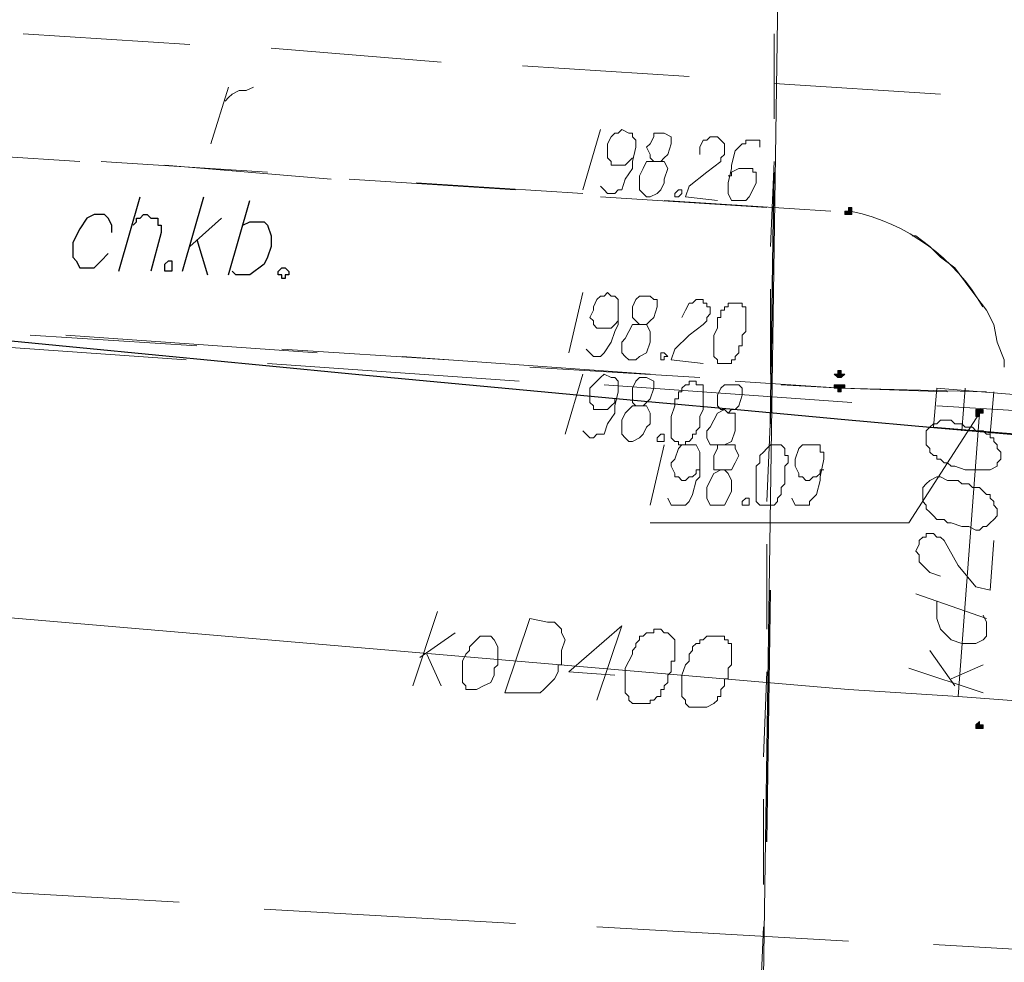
# Model space of a CAD drawing. Header units: metres. Extents: x 7431553 to 7432401, y 5544342 to 5544539.
# Tile 64 of 180: x 7432093 to 7432105, y 5544510 to 5544521. Entities that reach past the tile are written whole.
import ezdxf

# ---------------------------------------------------------------- set-up
doc = ezdxf.new("R2010")
doc.units = ezdxf.units.M
doc.header["$MEASUREMENT"] = 0
doc.layers.add('BG-PR90-PB-PZT-PZT01_2026_04_14$0$MAPA DCP', color=7, linetype='Continuous', lineweight=0)
doc.layers.add('PRIMETECH_XREF', color=7, linetype='Continuous', lineweight=5)

# ---------------------------------------------------------------- blocks, each defined once
blk = doc.blocks.new('BG-PR90-PB-PZT-PZT01_2026_04_14$0$Naddrwiną2025_v2klauzulap')
at = {"layer": 'BG-PR90-PB-PZT-PZT01_2026_04_14$0$MAPA DCP', "linetype": 'Continuous', "lineweight": 0, "true_color": 0x9a3300, "transparency": 33554559}
blk.add_hatch(color=24, dxfattribs=at).paths.add_polyline_path([(7431645.877, 5544518.458), (7431645.877, 5544518.458), (7431645.877, 5544518.458), (7431645.877, 5544518.458), (7431645.919, 5544518.458), (7431645.919, 5544518.458), (7431645.919, 5544518.5), (7431645.919, 5544518.5), (7431645.919, 5544518.5), (7431645.877, 5544518.5), (7431645.877, 5544518.543), (7431645.877, 5544518.543), (7431645.877, 5544518.543), (7431645.835, 5544518.543), (7431645.835, 5544518.543), (7431645.835, 5544518.5), (7431645.835, 5544518.5), (7431645.835, 5544518.5), (7431645.835, 5544518.5), (7431645.835, 5544518.458), (7431645.835, 5544518.458), (7431645.835, 5544518.458), (7431645.835, 5544518.458), (7431645.835, 5544518.458), (7431645.835, 5544518.458)])
at = {"layer": 'BG-PR90-PB-PZT-PZT01_2026_04_14$0$MAPA DCP', "linetype": 'Continuous', "lineweight": 0, "transparency": 33554559}
for points in [[(7431649.602, 5544518.458), (7431649.645, 5544518.458), (7431649.645, 5544518.458), (7431649.645, 5544518.458), (7431649.645, 5544518.458), (7431649.645, 5544518.5), (7431649.645, 5544518.5), (7431649.645, 5544518.5), (7431649.645, 5544518.5), (7431649.645, 5544518.543), (7431649.645, 5544518.543), (7431649.645, 5544518.543), (7431649.602, 5544518.543), (7431649.602, 5544518.543), (7431649.602, 5544518.543), (7431649.602, 5544518.543), (7431649.602, 5544518.5), (7431649.56, 5544518.5), (7431649.56, 5544518.5), (7431649.56, 5544518.5)], [(7431643.464, 5544516.892), (7431643.506, 5544516.892), (7431643.506, 5544516.892), (7431643.506, 5544516.976), (7431643.464, 5544516.976), (7431643.464, 5544516.976), (7431643.464, 5544516.976), (7431643.464, 5544516.976), (7431643.422, 5544516.976), (7431643.422, 5544516.976), (7431643.422, 5544516.934), (7431643.422, 5544516.934), (7431643.422, 5544516.934), (7431643.464, 5544516.934)], [(7431645.411, 5544516.765), (7431645.411, 5544516.765), (7431645.454, 5544516.807), (7431645.454, 5544516.807), (7431645.454, 5544516.807), (7431645.454, 5544516.807), (7431645.454, 5544516.849), (7431645.454, 5544516.849), (7431645.454, 5544516.849), (7431645.454, 5544516.849), (7431645.454, 5544516.849), (7431645.411, 5544516.892), (7431645.411, 5544516.892), (7431645.411, 5544516.892), (7431645.411, 5544516.849), (7431645.369, 5544516.849), (7431645.369, 5544516.849), (7431645.369, 5544516.849), (7431645.369, 5544516.849), (7431645.369, 5544516.807), (7431645.369, 5544516.807), (7431645.369, 5544516.807), (7431645.411, 5544516.807)], [(7431645.581, 5544516.765), (7431645.581, 5544516.765), (7431645.581, 5544516.807), (7431645.623, 5544516.807), (7431645.623, 5544516.807), (7431645.623, 5544516.849), (7431645.623, 5544516.849), (7431645.623, 5544516.849), (7431645.581, 5544516.849), (7431645.581, 5544516.849), (7431645.581, 5544516.892), (7431645.581, 5544516.892), (7431645.538, 5544516.892), (7431645.538, 5544516.849), (7431645.538, 5544516.849), (7431645.538, 5544516.849), (7431645.538, 5544516.849), (7431645.538, 5544516.849), (7431645.538, 5544516.807), (7431645.538, 5544516.807), (7431645.538, 5544516.807), (7431645.538, 5544516.807), (7431645.538, 5544516.765), (7431645.538, 5544516.765)]]:
    blk.add_hatch(color=256, dxfattribs=at).paths.add_polyline_path(points)
at = {"layer": 'BG-PR90-PB-PZT-PZT01_2026_04_14$0$MAPA DCP', "linetype": 'Continuous', "lineweight": 18, "transparency": 33554687}
for points in [[(7431636.479, 5544546.821), (7431667.213, 5544545.213), (7431666.493, 5544532.936), (7431684.527, 5544515.452), (7431635.166, 5544516.172)], [(7431645.792, 5544517.992), (7431645.962, 5544520.829), (7431646.004, 5544520.998)], [(7431643.76, 5544517.696), (7431643.76, 5544517.738), (7431643.887, 5544517.908), (7431644.014, 5544518.035), (7431644.141, 5544518.204), (7431644.311, 5544518.331), (7431644.48, 5544518.458), (7431644.649, 5544518.585), (7431644.819, 5544518.67), (7431645.03, 5544518.712), (7431645.242, 5544518.797), (7431645.327, 5544518.797)], [(7431645.623, 5544518.585), (7431645.581, 5544516.849), (7431645.496, 5544515.579)], [(7431641.94, 5544516.045), (7431642.067, 5544518.035)], [(7431645.623, 5544518.119), (7431645.581, 5544516.849), (7431645.538, 5544516.13)], [(7431645.538, 5544514.013), (7431645.75, 5544516.976)], [(7431643.337, 5544514.733), (7431643.464, 5544516.722)], [(7431635.167, 5544516.172), (7431684.527, 5544515.452), (7431683.046, 5544480.527), (7431676.526, 5544473.754)], [(7431643.422, 5544515.96), (7431643.295, 5544513.971)], [(7431645.454, 5544515.156), (7431645.327, 5544513.124)], [(7431641.728, 5544513.039), (7431641.855, 5544515.029)], [(7431645.411, 5544514.563), (7431645.2, 5544511.6)], [(7431643.125, 5544511.769), (7431643.252, 5544513.759)], [(7431643.21, 5544512.955), (7431643.083, 5544510.965)], [(7431645.284, 5544509.991), (7431645.496, 5544512.997)], [(7431645.242, 5544512.15), (7431645.115, 5544510.161)], [(7431641.517, 5544510.034), (7431641.686, 5544512.066)], [(7431642.914, 5544508.764), (7431643.083, 5544510.753)], [(7431645.157, 5544510.584), (7431644.946, 5544507.578)], [(7431642.998, 5544509.991), (7431642.871, 5544508.002)], [(7431642.152, 5544509.483), (7431642.109, 5544509.526), (7431642.067, 5544509.568), (7431642.025, 5544509.653), (7431642.025, 5544509.737), (7431641.982, 5544509.822)], [(7431642.66, 5544509.314), (7431641.982, 5544509.526)], [(7431645.073, 5544509.145), (7431644.946, 5544507.155)], [(7431641.347, 5544507.07), (7431641.474, 5544509.06)], [(7431645.03, 5544506.012), (7431645.242, 5544509.018)], [(7431642.744, 5544505.758), (7431642.871, 5544507.748)]]:
    blk.add_lwpolyline(points, dxfattribs=at)
at = {"layer": 'BG-PR90-PB-PZT-PZT01_2026_04_14$0$MAPA DCP', "color": 24, "linetype": 'Continuous', "lineweight": 18, "true_color": 0x9a3300, "transparency": 33554687}
for points in [[(7431650.745, 5544540.429), (7431650.872, 5544539.836), (7431649.941, 5544527.306), (7431649.264, 5544518.246), (7431649.179, 5544516.934), (7431647.909, 5544502.075), (7431647.57, 5544497.037), (7431647.824, 5544496.572)], [(7431652.227, 5544517.95), (7431652.396, 5544520.913)], [(7431646.131, 5544518.627), (7431645.623, 5544518.67)], [(7431647.824, 5544518.035), (7431647.782, 5544517.908), (7431647.697, 5544517.823), (7431647.655, 5544517.781), (7431647.57, 5544517.781), (7431647.528, 5544517.738), (7431647.443, 5544517.781), (7431647.401, 5544517.781), (7431647.358, 5544517.823), (7431647.358, 5544517.865), (7431647.316, 5544517.865), (7431647.316, 5544517.908), (7431647.316, 5544517.95), (7431647.358, 5544517.992), (7431647.358, 5544518.035), (7431647.401, 5544518.077), (7431647.697, 5544518.246), (7431647.951, 5544518.458), (7431647.994, 5544518.627), (7431647.401, 5544518.67)], [(7431645.877, 5544518.5), (7431647.189, 5544517.654), (7431647.189, 5544514.563)], [(7431645.877, 5544518.5), (7431649.264, 5544518.246)], [(7431648.036, 5544517.738), (7431648.332, 5544518.585)], [(7431648.121, 5544517.992), (7431648.332, 5544517.992), (7431648.459, 5544518.035), (7431648.586, 5544518.162), (7431648.629, 5544518.289), (7431648.629, 5544518.373), (7431648.629, 5544518.416), (7431648.629, 5544518.458), (7431648.586, 5544518.543), (7431648.544, 5544518.585), (7431648.459, 5544518.585), (7431648.417, 5544518.585), (7431648.375, 5544518.585), (7431648.29, 5544518.543)], [(7431649.052, 5544518.162), (7431648.883, 5544518.543)], [(7431649.221, 5544518.543), (7431648.925, 5544517.654)], [(7431646.089, 5544518.289), (7431645.581, 5544518.331)], [(7431649.137, 5544518.204), (7431648.713, 5544517.908)], [(7431652.015, 5544513.928), (7431652.185, 5544516.934)], [(7431649.01, 5544514.14), (7431648.967, 5544513.59), (7431648.417, 5544514.225), (7431649.306, 5544513.928)], [(7431651.804, 5544509.949), (7431651.973, 5544512.955)], [(7431648.798, 5544511.812), (7431648.502, 5544512.235)], [(7431649.137, 5544511.727), (7431648.248, 5544512.023)], [(7431648.756, 5544511.896), (7431649.137, 5544512.066)], [(7431651.55, 5544505.927), (7431651.719, 5544508.933)]]:
    blk.add_lwpolyline(points, dxfattribs=at)
for points in [[(7431646.131, 5544518.966), (7431646.046, 5544517.95), (7431645.581, 5544517.992), (7431645.665, 5544519.008)], [(7431646.131, 5544517.865), (7431646.258, 5544517.865), (7431646.3, 5544517.908), (7431646.343, 5544517.908), (7431646.385, 5544517.95), (7431646.385, 5544517.992), (7431646.427, 5544517.992), (7431646.427, 5544518.035), (7431646.47, 5544518.077), (7431646.47, 5544518.119), (7431646.512, 5544518.162), (7431646.512, 5544518.204), (7431646.554, 5544518.331), (7431646.554, 5544518.416), (7431646.554, 5544518.5), (7431646.554, 5544518.543), (7431646.554, 5544518.627), (7431646.512, 5544518.712), (7431646.47, 5544518.712), (7431646.427, 5544518.754), (7431646.385, 5544518.754), (7431646.343, 5544518.754), (7431646.3, 5544518.712), (7431646.258, 5544518.712), (7431646.216, 5544518.67), (7431646.173, 5544518.67), (7431646.173, 5544518.627), (7431646.131, 5544518.627), (7431646.131, 5544518.585), (7431646.089, 5544518.543), (7431646.089, 5544518.5), (7431646.089, 5544518.458), (7431646.046, 5544518.416), (7431646.046, 5544518.373), (7431646.046, 5544518.331), (7431646.004, 5544518.289), (7431646.004, 5544518.246), (7431646.004, 5544518.204), (7431645.962, 5544518.162), (7431645.962, 5544518.119), (7431645.962, 5544518.077), (7431645.962, 5544518.035), (7431646.004, 5544517.992), (7431646.004, 5544517.95), (7431646.046, 5544517.908), (7431646.089, 5544517.865)], [(7431646.808, 5544517.823), (7431646.935, 5544517.823), (7431646.978, 5544517.865), (7431647.02, 5544517.865), (7431647.062, 5544517.908), (7431647.105, 5544517.95), (7431647.147, 5544517.992), (7431647.147, 5544518.035), (7431647.147, 5544518.077), (7431647.189, 5544518.119), (7431647.189, 5544518.162), (7431647.232, 5544518.289), (7431647.232, 5544518.373), (7431647.274, 5544518.458), (7431647.274, 5544518.5), (7431647.232, 5544518.543), (7431647.232, 5544518.585), (7431647.189, 5544518.627), (7431647.147, 5544518.67), (7431647.105, 5544518.712), (7431647.062, 5544518.712), (7431647.02, 5544518.712), (7431646.978, 5544518.67), (7431646.935, 5544518.67), (7431646.893, 5544518.627), (7431646.851, 5544518.627), (7431646.851, 5544518.585), (7431646.808, 5544518.543), (7431646.766, 5544518.5), (7431646.766, 5544518.458), (7431646.766, 5544518.416), (7431646.724, 5544518.373), (7431646.724, 5544518.331), (7431646.724, 5544518.289), (7431646.681, 5544518.246), (7431646.681, 5544518.204), (7431646.681, 5544518.162), (7431646.681, 5544518.119), (7431646.639, 5544518.035), (7431646.639, 5544517.992), (7431646.681, 5544517.908), (7431646.724, 5544517.865), (7431646.766, 5544517.823)], [(7431648.544, 5544515.368), (7431648.544, 5544515.241), (7431648.586, 5544515.198), (7431648.586, 5544515.156), (7431648.629, 5544515.156), (7431648.629, 5544515.114), (7431648.671, 5544515.071), (7431648.713, 5544515.071), (7431648.756, 5544515.029), (7431648.798, 5544515.029), (7431648.84, 5544515.029), (7431648.883, 5544514.987), (7431649.01, 5544514.944), (7431649.094, 5544514.944), (7431649.137, 5544514.944), (7431649.221, 5544514.944), (7431649.264, 5544514.944), (7431649.306, 5544514.987), (7431649.348, 5544514.987), (7431649.391, 5544515.029), (7431649.391, 5544515.071), (7431649.391, 5544515.114), (7431649.391, 5544515.198), (7431649.391, 5544515.241), (7431649.348, 5544515.325), (7431649.306, 5544515.368), (7431649.264, 5544515.368), (7431649.264, 5544515.41), (7431649.221, 5544515.41), (7431649.179, 5544515.41), (7431649.137, 5544515.452), (7431649.094, 5544515.452), (7431649.052, 5544515.452), (7431649.052, 5544515.495), (7431649.01, 5544515.495), (7431648.967, 5544515.495), (7431648.925, 5544515.495), (7431648.883, 5544515.537), (7431648.84, 5544515.537), (7431648.756, 5544515.537), (7431648.713, 5544515.537), (7431648.629, 5544515.537), (7431648.629, 5544515.495), (7431648.586, 5544515.495), (7431648.586, 5544515.452), (7431648.544, 5544515.452), (7431648.544, 5544515.41)], [(7431648.459, 5544514.69), (7431648.459, 5544514.606), (7431648.502, 5544514.606), (7431648.502, 5544514.521), (7431648.544, 5544514.479), (7431648.544, 5544514.436), (7431648.586, 5544514.436), (7431648.629, 5544514.394), (7431648.671, 5544514.394), (7431648.713, 5544514.352), (7431648.756, 5544514.352), (7431648.84, 5544514.309), (7431648.925, 5544514.267), (7431649.01, 5544514.267), (7431649.094, 5544514.267), (7431649.137, 5544514.267), (7431649.221, 5544514.267), (7431649.264, 5544514.309), (7431649.306, 5544514.309), (7431649.348, 5544514.352), (7431649.348, 5544514.394), (7431649.348, 5544514.436), (7431649.348, 5544514.479), (7431649.348, 5544514.563), (7431649.306, 5544514.563), (7431649.306, 5544514.606), (7431649.264, 5544514.648), (7431649.264, 5544514.69), (7431649.221, 5544514.69), (7431649.179, 5544514.69), (7431649.179, 5544514.733), (7431649.137, 5544514.733), (7431649.094, 5544514.775), (7431649.052, 5544514.775), (7431649.01, 5544514.775), (7431648.967, 5544514.817), (7431648.883, 5544514.817), (7431648.84, 5544514.817), (7431648.84, 5544514.86), (7431648.798, 5544514.86), (7431648.713, 5544514.86), (7431648.671, 5544514.86), (7431648.629, 5544514.86), (7431648.586, 5544514.86), (7431648.544, 5544514.817), (7431648.502, 5544514.775), (7431648.502, 5544514.733)], [(7431648.332, 5544513.124), (7431648.375, 5544513.336), (7431648.375, 5544513.42), (7431648.417, 5544513.463), (7431648.459, 5544513.505), (7431648.502, 5544513.505), (7431648.586, 5544513.547), (7431648.713, 5544513.505), (7431648.798, 5544513.505), (7431648.84, 5544513.505), (7431648.883, 5544513.505), (7431648.883, 5544513.463), (7431648.925, 5544513.463), (7431648.967, 5544513.463), (7431649.052, 5544513.42), (7431649.137, 5544513.336), (7431649.179, 5544513.293), (7431649.221, 5544513.251), (7431649.221, 5544513.166), (7431649.221, 5544513.124), (7431649.221, 5544513.082), (7431649.221, 5544512.828)], [(7431648.544, 5544512.616), (7431648.544, 5544512.658), (7431648.586, 5544512.701), (7431648.671, 5544512.743), (7431648.713, 5544512.743), (7431648.756, 5544512.743), (7431648.883, 5544512.743), (7431648.925, 5544512.701), (7431649.01, 5544512.701), (7431649.094, 5544512.658), (7431649.137, 5544512.574), (7431649.179, 5544512.489), (7431649.179, 5544512.404), (7431649.179, 5544512.362), (7431649.137, 5544512.362), (7431649.094, 5544512.32), (7431649.01, 5544512.32), (7431648.883, 5544512.32), (7431648.84, 5544512.32), (7431648.756, 5544512.362), (7431648.713, 5544512.404), (7431648.671, 5544512.404), (7431648.586, 5544512.489), (7431648.544, 5544512.531)]]:
    blk.add_lwpolyline(points, close=True, dxfattribs=at)
at = {"layer": 'BG-PR90-PB-PZT-PZT01_2026_04_14$0$MAPA DCP', "color": 24, "linetype": 'Continuous', "lineweight": 0, "true_color": 0x9a3300, "transparency": 33554687}
blk.add_lwpolyline([(7431645.877, 5544518.458), (7431645.877, 5544518.458), (7431645.877, 5544518.458), (7431645.877, 5544518.458), (7431645.919, 5544518.458), (7431645.919, 5544518.458), (7431645.919, 5544518.5), (7431645.919, 5544518.5), (7431645.919, 5544518.5), (7431645.877, 5544518.5), (7431645.877, 5544518.543), (7431645.877, 5544518.543), (7431645.877, 5544518.543), (7431645.835, 5544518.543), (7431645.835, 5544518.543), (7431645.835, 5544518.5), (7431645.835, 5544518.5), (7431645.835, 5544518.5), (7431645.835, 5544518.5), (7431645.835, 5544518.458), (7431645.835, 5544518.458), (7431645.835, 5544518.458), (7431645.835, 5544518.458), (7431645.835, 5544518.458)], close=True, dxfattribs=at)
at = {"layer": 'BG-PR90-PB-PZT-PZT01_2026_04_14$0$MAPA DCP', "linetype": 'Continuous', "lineweight": 0, "transparency": 33554687}
for points in [[(7431649.602, 5544518.458), (7431649.645, 5544518.458), (7431649.645, 5544518.458), (7431649.645, 5544518.458), (7431649.645, 5544518.458), (7431649.645, 5544518.5), (7431649.645, 5544518.5), (7431649.645, 5544518.5), (7431649.645, 5544518.5), (7431649.645, 5544518.543), (7431649.645, 5544518.543), (7431649.645, 5544518.543), (7431649.602, 5544518.543), (7431649.602, 5544518.543), (7431649.602, 5544518.543), (7431649.602, 5544518.543), (7431649.602, 5544518.5), (7431649.56, 5544518.5), (7431649.56, 5544518.5), (7431649.56, 5544518.5), (7431649.602, 5544518.458), (7431649.602, 5544518.458), (7431649.602, 5544518.458)], [(7431643.464, 5544516.892), (7431643.506, 5544516.892), (7431643.506, 5544516.892), (7431643.506, 5544516.976), (7431643.464, 5544516.976), (7431643.464, 5544516.976), (7431643.464, 5544516.976), (7431643.464, 5544516.976), (7431643.422, 5544516.976), (7431643.422, 5544516.976), (7431643.422, 5544516.934), (7431643.422, 5544516.934), (7431643.422, 5544516.934), (7431643.464, 5544516.934), (7431643.464, 5544516.892)], [(7431645.411, 5544516.765), (7431645.411, 5544516.765), (7431645.454, 5544516.807), (7431645.454, 5544516.807), (7431645.454, 5544516.807), (7431645.454, 5544516.807), (7431645.454, 5544516.849), (7431645.454, 5544516.849), (7431645.454, 5544516.849), (7431645.454, 5544516.849), (7431645.454, 5544516.849), (7431645.411, 5544516.892), (7431645.411, 5544516.892), (7431645.411, 5544516.892), (7431645.411, 5544516.849), (7431645.369, 5544516.849), (7431645.369, 5544516.849), (7431645.369, 5544516.849), (7431645.369, 5544516.849), (7431645.369, 5544516.807), (7431645.369, 5544516.807), (7431645.369, 5544516.807), (7431645.411, 5544516.807)], [(7431645.581, 5544516.765), (7431645.581, 5544516.765), (7431645.581, 5544516.807), (7431645.623, 5544516.807), (7431645.623, 5544516.807), (7431645.623, 5544516.849), (7431645.623, 5544516.849), (7431645.623, 5544516.849), (7431645.581, 5544516.849), (7431645.581, 5544516.849), (7431645.581, 5544516.892), (7431645.581, 5544516.892), (7431645.538, 5544516.892), (7431645.538, 5544516.849), (7431645.538, 5544516.849), (7431645.538, 5544516.849), (7431645.538, 5544516.849), (7431645.538, 5544516.849), (7431645.538, 5544516.807), (7431645.538, 5544516.807), (7431645.538, 5544516.807), (7431645.538, 5544516.807), (7431645.538, 5544516.765)]]:
    blk.add_lwpolyline(points, close=True, dxfattribs=at)
at = {"layer": 'BG-PR90-PB-PZT-PZT01_2026_04_14$0$MAPA DCP', "color": 24, "linetype": 'Continuous', "lineweight": 9, "true_color": 0x9a3300, "transparency": 33554687}
for points in [[(7431646.893, 5544516.257), (7431646.978, 5544516.299), (7431646.978, 5544516.468), (7431646.935, 5544516.468), (7431646.851, 5544516.553), (7431646.681, 5544516.595), (7431646.639, 5544516.595), (7431646.427, 5544516.638), (7431646.343, 5544516.638), (7431646.343, 5544516.595), (7431646.258, 5544516.595), (7431646.258, 5544516.553), (7431646.258, 5544516.511), (7431646.258, 5544516.468), (7431646.258, 5544516.426), (7431646.258, 5544516.384), (7431646.3, 5544516.341), (7431646.427, 5544516.299), (7431646.47, 5544516.299), (7431646.512, 5544516.299), (7431646.597, 5544516.341), (7431646.639, 5544516.341), (7431646.639, 5544516.384), (7431646.681, 5544516.426), (7431646.681, 5544516.468), (7431646.639, 5544516.511), (7431646.639, 5544516.553), (7431646.597, 5544516.595), (7431646.554, 5544516.595), (7431646.554, 5544516.638)], [(7431646.554, 5544515.41), (7431646.554, 5544515.537), (7431646.47, 5544515.579), (7431646.385, 5544515.622), (7431646.3, 5544515.579), (7431646.258, 5544515.579), (7431646.258, 5544515.495), (7431646.258, 5544515.452), (7431646.258, 5544515.368), (7431646.3, 5544515.368), (7431646.385, 5544515.325), (7431646.427, 5544515.325), (7431646.512, 5544515.325), (7431646.554, 5544515.325), (7431646.554, 5544515.41), (7431646.597, 5544515.325), (7431646.681, 5544515.283), (7431646.766, 5544515.241), (7431646.808, 5544515.241), (7431646.893, 5544515.241), (7431646.978, 5544515.283), (7431646.978, 5544515.325), (7431646.978, 5544515.368), (7431646.978, 5544515.452), (7431646.893, 5544515.495), (7431646.808, 5544515.537), (7431646.766, 5544515.537), (7431646.681, 5544515.537), (7431646.597, 5544515.495), (7431646.554, 5544515.452)], [(7431646.893, 5544514.775), (7431646.978, 5544514.817), (7431646.978, 5544514.987), (7431646.935, 5544515.029), (7431646.851, 5544515.071), (7431646.681, 5544515.114), (7431646.639, 5544515.156), (7431646.427, 5544515.156), (7431646.343, 5544515.156), (7431646.258, 5544515.114), (7431646.258, 5544515.071), (7431646.258, 5544514.987), (7431646.258, 5544514.944), (7431646.3, 5544514.902), (7431646.427, 5544514.86), (7431646.47, 5544514.817), (7431646.512, 5544514.817), (7431646.597, 5544514.86), (7431646.639, 5544514.86), (7431646.639, 5544514.902), (7431646.681, 5544514.944), (7431646.681, 5544514.987), (7431646.639, 5544515.029), (7431646.639, 5544515.071), (7431646.597, 5544515.114), (7431646.554, 5544515.114), (7431646.554, 5544515.156)], [(7431646.258, 5544514.733), (7431646.978, 5544514.563)]]:
    blk.add_lwpolyline(points, dxfattribs=at)
for points in [[(7431646.258, 5544516.087), (7431646.258, 5544516.003), (7431646.3, 5544515.96), (7431646.343, 5544515.918), (7431646.385, 5544515.876), (7431646.427, 5544515.876), (7431646.47, 5544515.876), (7431646.512, 5544515.833), (7431646.554, 5544515.833), (7431646.639, 5544515.833), (7431646.724, 5544515.833), (7431646.808, 5544515.833), (7431646.851, 5544515.833), (7431646.893, 5544515.833), (7431646.935, 5544515.833), (7431646.978, 5544515.876), (7431646.978, 5544515.918), (7431646.978, 5544515.96), (7431646.978, 5544516.003), (7431646.978, 5544516.045), (7431646.935, 5544516.087), (7431646.893, 5544516.087), (7431646.851, 5544516.13), (7431646.808, 5544516.13), (7431646.766, 5544516.13), (7431646.724, 5544516.172), (7431646.681, 5544516.172), (7431646.639, 5544516.172), (7431646.597, 5544516.172), (7431646.554, 5544516.172), (7431646.512, 5544516.172), (7431646.47, 5544516.214), (7431646.427, 5544516.214), (7431646.385, 5544516.214), (7431646.385, 5544516.172), (7431646.343, 5544516.172), (7431646.3, 5544516.172), (7431646.258, 5544516.13)], [(7431646.893, 5544515.706), (7431646.893, 5544515.749), (7431646.978, 5544515.749), (7431646.978, 5544515.664), (7431646.935, 5544515.664)]]:
    blk.add_lwpolyline(points, close=True, dxfattribs=at)
at = {"layer": 'BG-PR90-PB-PZT-PZT01_2026_04_14$0$MAPA DCP', "color": 94, "linetype": 'Continuous', "lineweight": 18, "true_color": 0x009a00, "transparency": 33554687}
for points in [[(7431642.363, 5544516.045), (7431641.855, 5544516.045), (7431641.347, 5544516.045)], [(7431643.887, 5544516.003), (7431642.871, 5544516.045)], [(7431645.411, 5544516.003), (7431644.903, 5544516.003), (7431644.395, 5544516.003)], [(7431646.935, 5544515.96), (7431645.919, 5544516.003)], [(7431648.459, 5544515.96), (7431647.951, 5544515.96), (7431647.443, 5544515.96)], [(7431649.983, 5544515.918), (7431648.967, 5544515.96)], [(7431651.507, 5544515.918), (7431650.999, 5544515.918), (7431650.491, 5544515.918)], [(7431653.031, 5544515.876), (7431652.015, 5544515.918)]]:
    blk.add_lwpolyline(points, dxfattribs=at)
at = {"layer": 'BG-PR90-PB-PZT-PZT01_2026_04_14$0$MAPA DCP', "linetype": 'Continuous', "lineweight": 25, "transparency": 33554687}
for points in [[(7431646.004, 5544516.003), (7431642.998, 5544516.045)], [(7431650.999, 5544515.96), (7431647.994, 5544516.003)], [(7431643.633, 5544509.695), (7431643.591, 5544509.78), (7431643.591, 5544509.949), (7431643.633, 5544509.991), (7431643.76, 5544510.034), (7431643.887, 5544510.034), (7431644.014, 5544509.991), (7431644.099, 5544509.949), (7431644.226, 5544509.78), (7431644.226, 5544509.695), (7431644.226, 5544509.61), (7431644.183, 5544509.568)], [(7431644.226, 5544509.526), (7431643.337, 5544509.78)], [(7431643.887, 5544509.06), (7431643.549, 5544509.441)], [(7431644.183, 5544508.975), (7431643.295, 5544509.229)], [(7431643.803, 5544509.145), (7431644.226, 5544509.272)], [(7431643.633, 5544508.383), (7431643.591, 5544508.425), (7431643.549, 5544508.425), (7431643.549, 5544508.467), (7431643.506, 5544508.51), (7431643.506, 5544508.552), (7431643.549, 5544508.594), (7431643.549, 5544508.637), (7431643.549, 5544508.679), (7431643.591, 5544508.679), (7431643.633, 5544508.679), (7431643.633, 5544508.721), (7431643.676, 5544508.721), (7431643.718, 5544508.721), (7431644.183, 5544508.594)], [(7431644.183, 5544508.213), (7431643.295, 5544508.467)], [(7431643.718, 5544508.129), (7431643.633, 5544508.129), (7431643.549, 5544508.086), (7431643.506, 5544508.044), (7431643.506, 5544508.002), (7431643.506, 5544507.917), (7431643.549, 5544507.832), (7431643.676, 5544507.748), (7431643.76, 5544507.705), (7431643.845, 5544507.663), (7431643.972, 5544507.663), (7431644.014, 5544507.663), (7431644.057, 5544507.705), (7431644.141, 5544507.748), (7431644.141, 5544507.79), (7431644.141, 5544507.875), (7431644.141, 5544507.917), (7431644.057, 5544508.002), (7431643.972, 5544508.086)]]:
    blk.add_lwpolyline(points, dxfattribs=at)
at = {"layer": 'BG-PR90-PB-PZT-PZT01_2026_04_14$0$MAPA DCP', "linetype": 'Continuous', "lineweight": 9, "transparency": 33554687}
for points in [[(7431642.702, 5544515.876), (7431642.617, 5544515.876), (7431642.617, 5544515.706), (7431642.66, 5544515.706), (7431642.66, 5544515.664), (7431642.744, 5544515.579), (7431642.914, 5544515.537), (7431642.956, 5544515.537), (7431643.125, 5544515.495), (7431643.252, 5544515.495), (7431643.337, 5544515.537), (7431643.337, 5544515.579), (7431643.337, 5544515.664), (7431643.337, 5544515.706), (7431643.295, 5544515.749), (7431643.21, 5544515.791), (7431643.125, 5544515.833), (7431643.083, 5544515.833), (7431642.998, 5544515.833), (7431642.998, 5544515.791), (7431642.956, 5544515.791), (7431642.956, 5544515.706), (7431642.956, 5544515.664), (7431642.956, 5544515.622), (7431642.998, 5544515.537), (7431643.041, 5544515.537), (7431643.041, 5544515.495)], [(7431645.835, 5544515.452), (7431645.877, 5544515.495), (7431645.835, 5544515.537), (7431645.835, 5544515.579), (7431645.792, 5544515.622), (7431645.665, 5544515.664), (7431645.581, 5544515.664), (7431645.538, 5544515.622), (7431645.538, 5544515.579), (7431645.538, 5544515.537), (7431645.538, 5544515.452), (7431645.581, 5544515.41), (7431645.665, 5544515.368), (7431645.708, 5544515.368), (7431645.792, 5544515.368), (7431645.835, 5544515.41), (7431645.835, 5544515.452), (7431645.877, 5544515.368), (7431645.962, 5544515.325), (7431646.046, 5544515.283), (7431646.089, 5544515.241), (7431646.173, 5544515.241), (7431646.258, 5544515.283), (7431646.258, 5544515.325), (7431646.258, 5544515.368), (7431646.258, 5544515.452), (7431646.216, 5544515.537), (7431646.089, 5544515.579), (7431646.046, 5544515.579), (7431645.962, 5544515.579), (7431645.877, 5544515.579), (7431645.877, 5544515.495)], [(7431642.787, 5544515.156), (7431642.702, 5544515.156), (7431642.617, 5544515.198), (7431642.617, 5544515.241), (7431642.575, 5544515.283), (7431642.575, 5544515.325), (7431642.575, 5544515.368), (7431642.617, 5544515.41), (7431642.66, 5544515.452), (7431642.702, 5544515.452), (7431642.744, 5544515.452), (7431642.787, 5544515.452), (7431642.829, 5544515.41), (7431642.871, 5544515.41), (7431642.998, 5544515.241), (7431643.168, 5544515.029), (7431643.295, 5544514.987), (7431643.337, 5544515.368)], [(7431644.734, 5544514.944), (7431644.649, 5544514.987), (7431644.565, 5544515.029), (7431644.565, 5544515.071), (7431644.522, 5544515.114), (7431644.522, 5544515.156), (7431644.522, 5544515.198), (7431644.565, 5544515.198), (7431644.565, 5544515.241), (7431644.607, 5544515.241), (7431644.607, 5544515.283), (7431644.649, 5544515.283), (7431644.692, 5544515.283), (7431644.734, 5544515.241), (7431644.776, 5544515.241), (7431644.819, 5544515.198), (7431644.946, 5544515.029), (7431645.115, 5544514.86), (7431645.242, 5544514.817), (7431645.284, 5544515.198)], [(7431642.871, 5544514.606), (7431642.871, 5544514.69), (7431642.829, 5544514.733), (7431642.787, 5544514.775), (7431642.66, 5544514.817), (7431642.617, 5544514.817), (7431642.575, 5544514.817), (7431642.533, 5544514.733), (7431642.533, 5544514.69), (7431642.533, 5544514.606), (7431642.575, 5544514.606), (7431642.66, 5544514.563), (7431642.702, 5544514.521), (7431642.787, 5544514.563), (7431642.829, 5544514.563), (7431642.871, 5544514.606), (7431642.871, 5544514.521), (7431642.956, 5544514.479), (7431643.041, 5544514.436), (7431643.083, 5544514.436), (7431643.21, 5544514.436), (7431643.252, 5544514.479), (7431643.295, 5544514.521), (7431643.295, 5544514.563), (7431643.252, 5544514.648), (7431643.21, 5544514.69), (7431643.125, 5544514.733), (7431643.083, 5544514.733), (7431642.956, 5544514.775), (7431642.871, 5544514.733), (7431642.871, 5544514.69)], [(7431644.819, 5544514.436), (7431644.819, 5544514.521), (7431644.776, 5544514.563), (7431644.734, 5544514.606), (7431644.607, 5544514.648), (7431644.522, 5544514.648), (7431644.522, 5544514.606), (7431644.48, 5544514.563), (7431644.48, 5544514.521), (7431644.48, 5544514.436), (7431644.522, 5544514.394), (7431644.607, 5544514.352), (7431644.649, 5544514.352), (7431644.734, 5544514.352), (7431644.776, 5544514.394), (7431644.819, 5544514.436), (7431644.819, 5544514.352), (7431644.903, 5544514.309), (7431644.988, 5544514.267), (7431645.03, 5544514.225), (7431645.157, 5544514.225), (7431645.2, 5544514.267), (7431645.242, 5544514.309), (7431645.242, 5544514.394), (7431645.2, 5544514.436), (7431645.157, 5544514.521), (7431645.03, 5544514.563), (7431644.903, 5544514.563), (7431644.819, 5544514.521), (7431644.819, 5544514.479)], [(7431645.792, 5544514.394), (7431645.792, 5544514.479), (7431645.75, 5544514.521), (7431645.708, 5544514.563), (7431645.581, 5544514.606), (7431645.538, 5544514.606), (7431645.496, 5544514.606), (7431645.454, 5544514.521), (7431645.454, 5544514.479), (7431645.454, 5544514.436), (7431645.496, 5544514.394), (7431645.581, 5544514.352), (7431645.623, 5544514.352), (7431645.708, 5544514.352), (7431645.75, 5544514.352), (7431645.792, 5544514.394), (7431645.792, 5544514.352), (7431645.877, 5544514.267), (7431645.962, 5544514.225), (7431646.004, 5544514.225), (7431646.131, 5544514.225), (7431646.173, 5544514.267), (7431646.216, 5544514.309), (7431646.216, 5544514.352), (7431646.173, 5544514.436), (7431646.131, 5544514.479), (7431646.046, 5544514.521), (7431646.004, 5544514.563), (7431645.877, 5544514.563), (7431645.792, 5544514.521), (7431645.792, 5544514.479)], [(7431643.168, 5544513.971), (7431643.21, 5544514.013), (7431643.252, 5544514.055), (7431643.252, 5544514.14), (7431643.21, 5544514.182), (7431643.21, 5544514.225), (7431643.083, 5544514.267), (7431642.956, 5544514.352), (7431642.871, 5544514.352), (7431642.702, 5544514.394), (7431642.617, 5544514.394), (7431642.575, 5544514.352), (7431642.533, 5544514.352), (7431642.533, 5544514.309), (7431642.49, 5544514.225), (7431642.533, 5544514.182), (7431642.533, 5544514.14), (7431642.575, 5544514.098), (7431642.66, 5544514.055), (7431642.702, 5544514.055), (7431642.787, 5544514.055), (7431642.829, 5544514.055), (7431642.871, 5544514.098), (7431642.914, 5544514.098), (7431642.914, 5544514.14), (7431642.914, 5544514.182), (7431642.914, 5544514.225), (7431642.914, 5544514.267), (7431642.871, 5544514.309), (7431642.829, 5544514.352)], [(7431645.115, 5544513.801), (7431645.157, 5544513.844), (7431645.2, 5544513.886), (7431645.2, 5544513.971), (7431645.157, 5544514.013), (7431645.03, 5544514.098), (7431644.903, 5544514.14), (7431644.819, 5544514.182), (7431644.649, 5544514.182), (7431644.565, 5544514.182), (7431644.522, 5544514.182), (7431644.48, 5544514.14), (7431644.48, 5544514.098), (7431644.438, 5544514.055), (7431644.48, 5544514.013), (7431644.48, 5544513.971), (7431644.522, 5544513.928), (7431644.607, 5544513.886), (7431644.649, 5544513.886), (7431644.734, 5544513.844), (7431644.776, 5544513.886), (7431644.819, 5544513.886), (7431644.861, 5544513.928), (7431644.861, 5544513.971), (7431644.861, 5544514.013), (7431644.861, 5544514.055), (7431644.861, 5544514.098), (7431644.819, 5544514.14), (7431644.776, 5544514.182), (7431644.734, 5544514.182)], [(7431646.089, 5544513.759), (7431646.131, 5544513.801), (7431646.173, 5544513.844), (7431646.173, 5544513.886), (7431646.131, 5544513.928), (7431646.131, 5544513.971), (7431646.131, 5544514.013), (7431646.004, 5544514.055), (7431645.877, 5544514.14), (7431645.792, 5544514.14), (7431645.623, 5544514.182), (7431645.538, 5544514.182), (7431645.496, 5544514.182), (7431645.454, 5544514.14), (7431645.454, 5544514.098), (7431645.411, 5544514.013), (7431645.454, 5544513.971), (7431645.496, 5544513.928), (7431645.581, 5544513.844), (7431645.623, 5544513.844), (7431645.708, 5544513.844), (7431645.75, 5544513.844), (7431645.792, 5544513.886), (7431645.835, 5544513.886), (7431645.835, 5544513.928), (7431645.835, 5544513.971), (7431645.835, 5544514.013), (7431645.835, 5544514.055), (7431645.792, 5544514.098), (7431645.75, 5544514.14), (7431645.708, 5544514.14)], [(7431642.49, 5544513.971), (7431643.21, 5544513.759)], [(7431644.438, 5544513.759), (7431645.157, 5544513.59)], [(7431645.411, 5544513.759), (7431646.131, 5544513.547)]]:
    blk.add_lwpolyline(points, dxfattribs=at)
for points in [[(7431644.565, 5544515.579), (7431644.565, 5544515.495), (7431644.607, 5544515.495), (7431644.607, 5544515.452), (7431644.649, 5544515.452), (7431644.649, 5544515.41), (7431644.692, 5544515.41), (7431644.734, 5544515.41), (7431644.734, 5544515.368), (7431644.776, 5544515.368), (7431644.819, 5544515.368), (7431644.861, 5544515.368), (7431644.946, 5544515.325), (7431645.03, 5544515.325), (7431645.073, 5544515.325), (7431645.115, 5544515.325), (7431645.2, 5544515.325), (7431645.242, 5544515.368), (7431645.284, 5544515.368), (7431645.284, 5544515.41), (7431645.284, 5544515.452), (7431645.284, 5544515.495), (7431645.284, 5544515.537), (7431645.242, 5544515.537), (7431645.242, 5544515.579), (7431645.2, 5544515.579), (7431645.157, 5544515.622), (7431645.115, 5544515.622), (7431645.073, 5544515.622), (7431645.073, 5544515.664), (7431645.03, 5544515.664), (7431644.988, 5544515.664), (7431644.946, 5544515.664), (7431644.903, 5544515.706), (7431644.861, 5544515.706), (7431644.819, 5544515.706), (7431644.734, 5544515.706), (7431644.692, 5544515.706), (7431644.649, 5544515.706), (7431644.607, 5544515.706), (7431644.607, 5544515.664), (7431644.565, 5544515.664), (7431644.565, 5544515.622)], [(7431645.496, 5544515.114), (7431645.496, 5544515.029), (7431645.538, 5544515.029), (7431645.538, 5544514.987), (7431645.581, 5544514.944), (7431645.623, 5544514.944), (7431645.623, 5544514.902), (7431645.665, 5544514.902), (7431645.708, 5544514.902), (7431645.708, 5544514.86), (7431645.75, 5544514.86), (7431645.792, 5544514.86), (7431645.919, 5544514.817), (7431645.962, 5544514.817), (7431646.046, 5544514.817), (7431646.089, 5544514.817), (7431646.131, 5544514.817), (7431646.173, 5544514.817), (7431646.216, 5544514.86), (7431646.216, 5544514.902), (7431646.258, 5544514.902), (7431646.258, 5544514.944), (7431646.258, 5544514.987), (7431646.216, 5544514.987), (7431646.216, 5544515.029), (7431646.173, 5544515.071), (7431646.131, 5544515.071), (7431646.131, 5544515.114), (7431646.089, 5544515.114), (7431646.046, 5544515.156), (7431646.004, 5544515.156), (7431645.962, 5544515.156), (7431645.919, 5544515.156), (7431645.835, 5544515.198), (7431645.792, 5544515.198), (7431645.75, 5544515.198), (7431645.708, 5544515.198), (7431645.665, 5544515.198), (7431645.623, 5544515.198), (7431645.581, 5544515.198), (7431645.538, 5544515.198), (7431645.538, 5544515.156), (7431645.538, 5544515.114)], [(7431643.21, 5544514.902), (7431643.21, 5544514.944), (7431643.252, 5544514.944), (7431643.295, 5544514.902), (7431643.295, 5544514.86), (7431643.252, 5544514.86)], [(7431645.157, 5544514.733), (7431645.2, 5544514.775), (7431645.2, 5544514.733), (7431645.242, 5544514.733), (7431645.242, 5544514.69), (7431645.2, 5544514.69), (7431645.157, 5544514.69)], [(7431646.131, 5544514.69), (7431646.131, 5544514.733), (7431646.216, 5544514.733), (7431646.216, 5544514.648), (7431646.173, 5544514.648)]]:
    blk.add_lwpolyline(points, close=True, dxfattribs=at)
at = {"layer": 'BG-PR90-PB-PZT-PZT01_2026_04_14$0$MAPA DCP', "linetype": 'Continuous', "lineweight": 25, "transparency": 33554687}
for points in [[(7431644.141, 5544510.161), (7431644.141, 5544510.203), (7431644.184, 5544510.245), (7431644.226, 5544510.245), (7431644.226, 5544510.203), (7431644.268, 5544510.203), (7431644.268, 5544510.161), (7431644.226, 5544510.161), (7431644.226, 5544510.118), (7431644.184, 5544510.118)], [(7431644.057, 5544508.806), (7431644.057, 5544508.848), (7431644.183, 5544508.848), (7431644.183, 5544508.764), (7431644.141, 5544508.764), (7431644.099, 5544508.764)]]:
    blk.add_lwpolyline(points, close=True, dxfattribs=at)
blk.add_arc((7430389.3, 5544630.138), 1261.745, 352.902862, 359.63311, dxfattribs=at)
at = {"layer": 'BG-PR90-PB-PZT-PZT01_2026_04_14$0$MAPA DCP', "linetype": 'Continuous', "lineweight": 18, "transparency": 33554687}
blk.add_arc((7431645.795, 5544516.477), 2.38, 119.9014, 167.9092, dxfattribs=at)
blk = doc.blocks.new('BG-PR90-PB-PZT-PZT01_2026_04_14')
at = {"layer": 'BG-PR90-PB-PZT-PZT01_2026_04_14$0$MAPA DCP', "rotation": 270}
blk.add_blockref('BG-PR90-PB-PZT-PZT01_2026_04_14$0$Naddrwiną2025_v2klauzulap', (1887585.788, 12976162.34), dxfattribs=at)

msp = doc.modelspace()

# ---------------------------------------------------------------- block references
at = {"layer": 'PRIMETECH_XREF', "linetype": 'Continuous', "lineweight": 0, "rotation": 360}
msp.add_blockref('BG-PR90-PB-PZT-PZT01_2026_04_14', (0, 0), dxfattribs=at)

doc.saveas('drawing.dxf')
